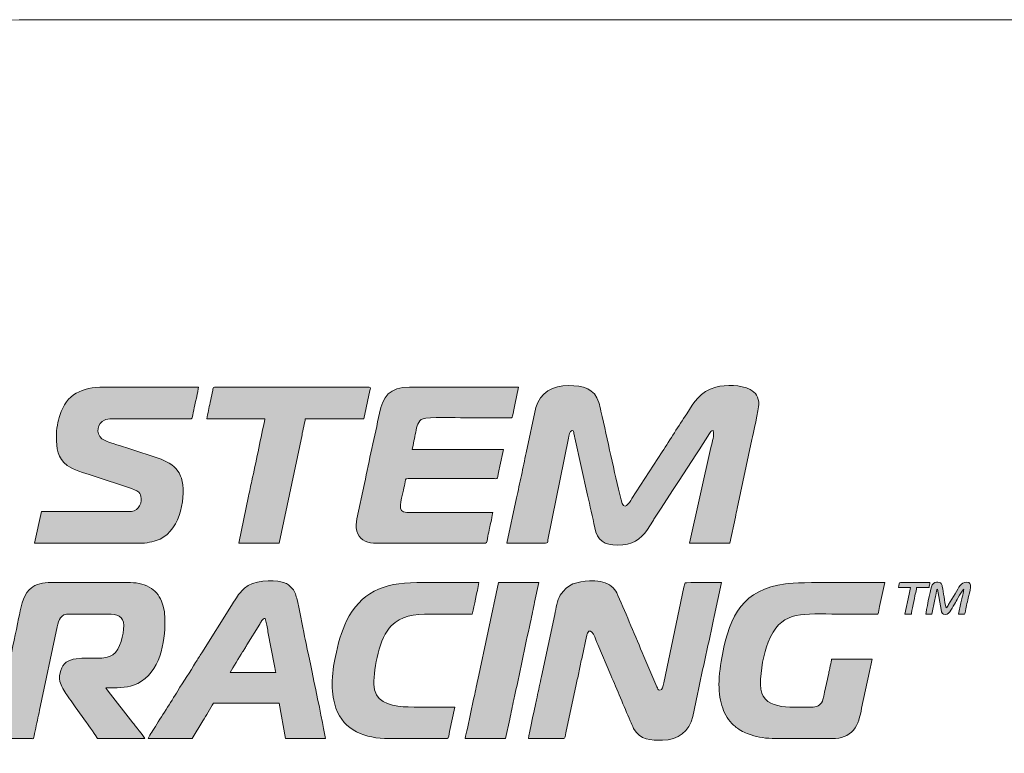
# Model space of a CAD drawing. Header units: millimetres. Extents: x 7 to 595, y -296 to -6.
# Tile 24 of 131: x 122 to 144, y -106 to -90. Entities that reach past the tile are written whole.
import ezdxf

# ---------------------------------------------------------------- set-up
doc = ezdxf.new("R2010")
doc.units = ezdxf.units.MM
doc.header["$MEASUREMENT"] = 0
doc.layers.add('Layer 1', color=7, linetype='Continuous', lineweight=0)

# ---------------------------------------------------------------- blocks, each defined once
blk = doc.blocks.new('Block_19')
at = {"layer": 'Layer 1', "true_color": 0x0d0a10, "transparency": 33554687}
h = blk.add_hatch(color=188, dxfattribs=at)
edge = h.paths.add_edge_path()
edge.add_spline(control_points=[(122.341, -98.87), (122.341, -99.15), (122.369, -99.35), (122.583, -99.52), (122.709, -99.621), (122.97, -99.691), (123.14, -99.747), (123.14, -99.747), (124.018, -100.04), (124.018, -100.04), (124.233, -100.111), (124.233, -100.175), (124.233, -100.303), (124.233, -100.388), (124.184, -100.47), (124.13, -100.506), (124.058, -100.555), (123.989, -100.555), (123.873, -100.555), (123.873, -100.555), (122.008, -100.555), (122.008, -100.555), (122.008, -100.555), (121.855, -101.258), (121.855, -101.258), (121.855, -101.258), (124.261, -101.258), (124.261, -101.258), (124.397, -101.258), (124.561, -101.21), (124.657, -101.167), (125.126, -100.958), (125.251, -100.159), (125.133, -99.808), (125.111, -99.743), (125.094, -99.705), (125.057, -99.65), (124.96, -99.507), (124.786, -99.416), (124.617, -99.36), (124.373, -99.279), (124.134, -99.202), (123.892, -99.121), (123.776, -99.082), (123.438, -98.99), (123.358, -98.926), (123.197, -98.797), (123.274, -98.581), (123.413, -98.509), (123.497, -98.466), (123.666, -98.482), (123.792, -98.482), (123.792, -98.482), (125.306, -98.483), (125.306, -98.483), (125.385, -98.484), (125.372, -98.473), (125.41, -98.28), (125.429, -98.181), (125.513, -97.841), (125.513, -97.771), (125.513, -97.771), (123.404, -97.771), (123.404, -97.771), (122.907, -97.771), (122.575, -97.922), (122.416, -98.405), (122.378, -98.523), (122.341, -98.719), (122.341, -98.87)], knot_values=[0, 0, 0, 0, 1, 1, 1, 2, 2, 2, 3, 3, 3, 4, 4, 4, 5, 5, 5, 6, 6, 6, 7, 7, 7, 8, 8, 8, 9, 9, 9, 10, 10, 10, 11, 11, 11, 12, 12, 12, 13, 13, 13, 14, 14, 14, 15, 15, 15, 16, 16, 16, 17, 17, 17, 18, 18, 18, 19, 19, 19, 20, 20, 20, 21, 21, 21, 22, 22, 22, 23, 23, 23, 23], degree=3, periodic=0)
h = blk.add_hatch(color=188, dxfattribs=at)
edge = h.paths.add_edge_path()
edge.add_spline(control_points=[(125.702, -98.482), (125.702, -98.482), (126.999, -98.482), (126.999, -98.482), (126.998, -98.516), (126.989, -98.54), (126.983, -98.566), (126.89, -98.996), (126.805, -99.443), (126.707, -99.867), (126.681, -99.983), (126.658, -100.092), (126.635, -100.209), (126.635, -100.209), (126.414, -101.258), (126.414, -101.258), (126.414, -101.258), (127.315, -101.258), (127.315, -101.258), (127.315, -101.258), (127.829, -98.835), (127.829, -98.835), (127.843, -98.768), (127.899, -98.532), (127.9, -98.482), (127.9, -98.482), (129.207, -98.482), (129.207, -98.482), (129.207, -98.482), (129.344, -97.845), (129.344, -97.845), (129.351, -97.815), (129.376, -97.771), (129.333, -97.771), (129.333, -97.771), (125.873, -97.771), (125.873, -97.771), (125.841, -97.771), (125.842, -97.808), (125.835, -97.841), (125.835, -97.841), (125.776, -98.115), (125.776, -98.115), (125.762, -98.179), (125.751, -98.234), (125.739, -98.294), (125.728, -98.348), (125.703, -98.428), (125.702, -98.482)], knot_values=[0, 0, 0, 0, 1, 1, 1, 2, 2, 2, 3, 3, 3, 4, 4, 4, 5, 5, 5, 6, 6, 6, 7, 7, 7, 8, 8, 8, 9, 9, 9, 10, 10, 10, 11, 11, 11, 12, 12, 12, 13, 13, 13, 14, 14, 14, 15, 15, 15, 16, 16, 16, 16], degree=3, periodic=0)
h = blk.add_hatch(color=188, dxfattribs=at)
edge = h.paths.add_edge_path()
edge.add_spline(control_points=[(129.423, -101.258), (129.423, -101.258), (131.928, -101.258), (131.928, -101.258), (131.962, -101.258), (131.967, -101.172), (131.981, -101.104), (131.993, -101.041), (132.005, -100.987), (132.018, -100.925), (132.032, -100.859), (132.09, -100.62), (132.09, -100.573), (132.09, -100.573), (130.171, -100.573), (130.171, -100.573), (129.933, -100.573), (130.048, -100.313), (130.095, -100.073), (130.108, -100.006), (130.124, -99.953), (130.135, -99.889), (130.151, -99.802), (130.124, -99.816), (130.288, -99.816), (130.288, -99.816), (132.081, -99.816), (132.081, -99.816), (132.234, -99.816), (132.175, -99.859), (132.252, -99.537), (132.252, -99.537), (132.333, -99.167), (132.333, -99.167), (132.333, -99.167), (130.288, -99.167), (130.288, -99.167), (130.303, -99.136), (130.318, -99.022), (130.329, -98.975), (130.345, -98.907), (130.356, -98.847), (130.37, -98.781), (130.397, -98.646), (130.413, -98.525), (130.534, -98.477), (130.645, -98.433), (131.275, -98.456), (131.459, -98.456), (131.774, -98.456), (132.09, -98.455), (132.405, -98.456), (132.547, -98.456), (132.515, -98.523), (132.586, -98.168), (132.586, -98.168), (132.666, -97.771), (132.666, -97.771), (132.666, -97.771), (130.234, -97.771), (130.234, -97.771), (129.789, -97.771), (129.631, -97.984), (129.557, -98.355), (129.454, -98.872), (129.328, -99.409), (129.224, -99.923), (129.224, -99.923), (129.057, -100.712), (129.057, -100.712), (129.038, -100.807), (129.03, -100.896), (129.053, -100.988), (129.095, -101.153), (129.254, -101.258), (129.423, -101.258)], knot_values=[0, 0, 0, 0, 1, 1, 1, 2, 2, 2, 3, 3, 3, 4, 4, 4, 5, 5, 5, 6, 6, 6, 7, 7, 7, 8, 8, 8, 9, 9, 9, 10, 10, 10, 11, 11, 11, 12, 12, 12, 13, 13, 13, 14, 14, 14, 15, 15, 15, 16, 16, 16, 17, 17, 17, 18, 18, 18, 19, 19, 19, 20, 20, 20, 21, 21, 21, 22, 22, 22, 23, 23, 23, 24, 24, 24, 25, 25, 25, 25], degree=3, periodic=0)
h = blk.add_hatch(color=188, dxfattribs=at)
edge = h.paths.add_edge_path()
edge.add_spline(control_points=[(132.405, -101.258), (132.591, -101.258), (133.1, -101.267), (133.271, -101.259), (133.328, -101.256), (133.314, -101.24), (133.324, -101.185), (133.324, -101.185), (133.783, -98.914), (133.783, -98.914), (133.794, -98.86), (133.809, -98.744), (133.865, -98.744), (133.896, -98.744), (133.898, -98.78), (133.905, -98.812), (133.912, -98.846), (133.915, -98.868), (133.923, -98.902), (133.923, -98.902), (134.209, -100.183), (134.209, -100.183), (134.261, -100.424), (134.321, -100.666), (134.37, -100.915), (134.427, -101.202), (134.581, -101.303), (134.883, -101.303), (135.212, -101.303), (135.386, -101.183), (135.55, -100.951), (135.55, -100.951), (135.664, -100.768), (135.664, -100.768), (135.683, -100.735), (135.701, -100.71), (135.721, -100.681), (135.761, -100.622), (135.798, -100.56), (135.838, -100.501), (135.838, -100.501), (136.124, -100.057), (136.124, -100.057), (136.145, -100.026), (136.161, -100.002), (136.182, -99.971), (136.203, -99.939), (136.216, -99.915), (136.238, -99.883), (136.238, -99.883), (136.643, -99.26), (136.643, -99.26), (136.663, -99.226), (136.677, -99.205), (136.699, -99.173), (136.699, -99.173), (136.932, -98.811), (136.932, -98.811), (136.953, -98.775), (136.965, -98.745), (137.018, -98.744), (137.045, -98.857), (136.995, -98.972), (136.963, -99.122), (136.963, -99.122), (136.487, -101.258), (136.487, -101.258), (136.487, -101.258), (137.388, -101.258), (137.388, -101.258), (137.388, -101.258), (137.51, -100.677), (137.51, -100.677), (137.526, -100.607), (137.536, -100.551), (137.55, -100.483), (137.55, -100.483), (137.881, -98.94), (137.881, -98.94), (137.902, -98.839), (138.036, -98.244), (138.036, -98.158), (138.036, -97.992), (137.968, -97.892), (137.838, -97.825), (137.634, -97.719), (137.303, -97.71), (137.074, -97.772), (136.708, -97.873), (136.596, -98.107), (136.424, -98.365), (136.241, -98.639), (136.058, -98.943), (135.876, -99.214), (135.876, -99.214), (135.2, -100.259), (135.2, -100.259), (135.132, -100.366), (135.024, -100.568), (134.957, -100.292), (134.8, -99.648), (134.659, -98.959), (134.506, -98.309), (134.49, -98.242), (134.479, -98.172), (134.461, -98.112), (134.367, -97.805), (134.114, -97.735), (133.784, -97.735), (133.44, -97.735), (133.141, -97.897), (133.054, -98.23), (133.054, -98.23), (132.838, -99.239), (132.838, -99.239), (132.798, -99.406), (132.769, -99.578), (132.73, -99.744), (132.71, -99.826), (132.693, -99.916), (132.676, -99.997), (132.659, -100.082), (132.639, -100.166), (132.622, -100.249), (132.622, -100.249), (132.405, -101.258), (132.405, -101.258)], knot_values=[0, 0, 0, 0, 1, 1, 1, 2, 2, 2, 3, 3, 3, 4, 4, 4, 5, 5, 5, 6, 6, 6, 7, 7, 7, 8, 8, 8, 9, 9, 9, 10, 10, 10, 11, 11, 11, 12, 12, 12, 13, 13, 13, 14, 14, 14, 15, 15, 15, 16, 16, 16, 17, 17, 17, 18, 18, 18, 19, 19, 19, 20, 20, 20, 21, 21, 21, 22, 22, 22, 23, 23, 23, 24, 24, 24, 25, 25, 25, 26, 26, 26, 27, 27, 27, 28, 28, 28, 29, 29, 29, 30, 30, 30, 31, 31, 31, 32, 32, 32, 33, 33, 33, 34, 34, 34, 35, 35, 35, 36, 36, 36, 37, 37, 37, 38, 38, 38, 39, 39, 39, 40, 40, 40, 41, 41, 41, 42, 42, 42, 42], degree=3, periodic=0)
h = blk.add_hatch(color=188, dxfattribs=at)
edge = h.paths.add_edge_path()
edge.add_spline(control_points=[(120.927, -105.627), (120.927, -105.627), (121.765, -105.628), (121.765, -105.628), (121.843, -105.629), (121.828, -105.655), (121.867, -105.451), (121.898, -105.292), (121.934, -105.148), (121.965, -104.99), (121.965, -104.99), (122.36, -103.132), (122.36, -103.132), (122.394, -102.965), (122.429, -102.843), (122.638, -102.843), (122.638, -102.843), (123.494, -102.843), (123.494, -102.843), (123.698, -102.843), (123.846, -102.891), (123.846, -103.096), (123.846, -103.302), (123.77, -103.634), (123.603, -103.754), (123.423, -103.882), (123.123, -103.797), (122.783, -103.844), (122.603, -103.868), (122.486, -103.942), (122.439, -104.103), (122.418, -104.175), (122.399, -104.272), (122.419, -104.352), (122.442, -104.443), (122.518, -104.575), (122.573, -104.648), (122.597, -104.68), (122.612, -104.706), (122.636, -104.738), (122.681, -104.798), (122.721, -104.856), (122.763, -104.917), (122.763, -104.917), (123.013, -105.271), (123.013, -105.271), (123.051, -105.325), (123.251, -105.593), (123.26, -105.627), (123.26, -105.627), (124.314, -105.627), (124.314, -105.627), (124.304, -105.587), (124.085, -105.32), (124.047, -105.273), (124.047, -105.273), (123.498, -104.569), (123.498, -104.569), (123.473, -104.536), (123.459, -104.534), (123.449, -104.492), (123.688, -104.492), (123.885, -104.496), (124.066, -104.433), (124.589, -104.25), (124.765, -103.588), (124.765, -103.087), (124.765, -102.89), (124.771, -102.794), (124.707, -102.603), (124.662, -102.466), (124.579, -102.346), (124.464, -102.27), (124.337, -102.186), (124.17, -102.141), (123.999, -102.141), (123.999, -102.141), (122.161, -102.141), (122.161, -102.141), (122.071, -102.141), (121.981, -102.161), (121.916, -102.184), (121.84, -102.212), (121.788, -102.248), (121.735, -102.3), (121.585, -102.451), (121.543, -102.718), (121.498, -102.946), (121.373, -103.584), (121.208, -104.257), (121.084, -104.892), (121.084, -104.892), (120.927, -105.627), (120.927, -105.627)], knot_values=[0, 0, 0, 0, 1, 1, 1, 2, 2, 2, 3, 3, 3, 4, 4, 4, 5, 5, 5, 6, 6, 6, 7, 7, 7, 8, 8, 8, 9, 9, 9, 10, 10, 10, 11, 11, 11, 12, 12, 12, 13, 13, 13, 14, 14, 14, 15, 15, 15, 16, 16, 16, 17, 17, 17, 18, 18, 18, 19, 19, 19, 20, 20, 20, 21, 21, 21, 22, 22, 22, 23, 23, 23, 24, 24, 24, 25, 25, 25, 26, 26, 26, 27, 27, 27, 28, 28, 28, 29, 29, 29, 30, 30, 30, 31, 31, 31, 31], degree=3, periodic=0)
h = blk.add_hatch(color=188, dxfattribs=at)
edge = h.paths.add_edge_path()
edge.add_spline(control_points=[(124.395, -105.627), (124.395, -105.627), (125.377, -105.627), (125.377, -105.627), (125.377, -105.627), (125.612, -105.231), (125.612, -105.231), (125.651, -105.166), (125.691, -105.104), (125.732, -105.036), (125.773, -104.966), (125.812, -104.899), (125.855, -104.834), (125.855, -104.834), (127.315, -104.834), (127.315, -104.834), (127.315, -104.834), (127.459, -105.627), (127.459, -105.627), (127.459, -105.627), (128.351, -105.627), (128.351, -105.627), (128.351, -105.544), (127.933, -103.573), (127.887, -103.343), (127.842, -103.111), (127.766, -102.718), (127.711, -102.492), (127.688, -102.397), (127.657, -102.316), (127.596, -102.255), (127.529, -102.189), (127.489, -102.156), (127.382, -102.128), (127.169, -102.072), (126.729, -102.089), (126.546, -102.264), (126.369, -102.435), (126.397, -102.435), (126.251, -102.654), (126.251, -102.654), (125.588, -103.711), (125.588, -103.711), (125.543, -103.787), (125.497, -103.851), (125.452, -103.927), (125.335, -104.127), (125.175, -104.357), (125.056, -104.558), (124.897, -104.827), (124.684, -105.135), (124.524, -105.405), (124.501, -105.444), (124.399, -105.587), (124.395, -105.627)], knot_values=[0, 0, 0, 0, 1, 1, 1, 2, 2, 2, 3, 3, 3, 4, 4, 4, 5, 5, 5, 6, 6, 6, 7, 7, 7, 8, 8, 8, 9, 9, 9, 10, 10, 10, 11, 11, 11, 12, 12, 12, 13, 13, 13, 14, 14, 14, 15, 15, 15, 16, 16, 16, 17, 17, 17, 18, 18, 18, 18], degree=3, periodic=0)
edge = h.paths.add_edge_path()
edge.add_spline(control_points=[(127.008, -102.942), (127.008, -102.942), (127.04, -103.09), (127.04, -103.09), (127.051, -103.146), (127.061, -103.195), (127.069, -103.242), (127.069, -103.242), (127.212, -104), (127.212, -104), (127.219, -104.034), (127.233, -104.13), (127.242, -104.15), (127.242, -104.15), (126.224, -104.15), (126.224, -104.15), (126.286, -104.032), (126.427, -103.817), (126.503, -103.69), (126.52, -103.661), (126.534, -103.642), (126.552, -103.612), (126.569, -103.583), (126.581, -103.562), (126.599, -103.533), (126.599, -103.533), (126.884, -103.07), (126.884, -103.07), (126.902, -103.042), (126.91, -103.018), (126.931, -102.991), (126.953, -102.961), (126.964, -102.943), (127.008, -102.942), (127.008, -102.942), (127.008, -102.942), (127.008, -102.942)], knot_values=[0, 0, 0, 0, 1, 1, 1, 2, 2, 2, 3, 3, 3, 4, 4, 4, 5, 5, 5, 6, 6, 6, 7, 7, 7, 8, 8, 8, 9, 9, 9, 10, 10, 10, 11, 11, 11, 12, 12, 12, 12], degree=3, periodic=0)
h = blk.add_hatch(color=188, dxfattribs=at)
edge = h.paths.add_edge_path()
edge.add_spline(control_points=[(128.504, -104.42), (128.504, -104.623), (128.536, -104.794), (128.588, -104.948), (128.758, -105.447), (129.25, -105.627), (129.765, -105.627), (129.765, -105.627), (131.072, -105.627), (131.072, -105.627), (131.105, -105.627), (131.113, -105.536), (131.127, -105.466), (131.127, -105.466), (131.243, -104.925), (131.243, -104.925), (130.958, -104.925), (130.335, -104.935), (130.09, -104.915), (129.77, -104.889), (129.432, -104.79), (129.432, -104.411), (129.432, -104.04), (129.556, -103.372), (129.822, -103.107), (130.045, -102.884), (130.316, -102.843), (130.711, -102.843), (131.018, -102.843), (131.324, -102.843), (131.63, -102.843), (131.648, -102.807), (131.728, -102.396), (131.746, -102.319), (131.746, -102.319), (131.783, -102.141), (131.783, -102.141), (131.321, -102.141), (130.858, -102.141), (130.396, -102.141), (129.63, -102.141), (129.138, -102.371), (128.825, -102.993), (128.71, -103.222), (128.627, -103.539), (128.575, -103.789), (128.536, -103.979), (128.504, -104.189), (128.504, -104.42)], knot_values=[0, 0, 0, 0, 1, 1, 1, 2, 2, 2, 3, 3, 3, 4, 4, 4, 5, 5, 5, 6, 6, 6, 7, 7, 7, 8, 8, 8, 9, 9, 9, 10, 10, 10, 11, 11, 11, 12, 12, 12, 13, 13, 13, 14, 14, 14, 15, 15, 15, 16, 16, 16, 16], degree=3, periodic=0)
h = blk.add_hatch(color=188, dxfattribs=at)
edge = h.paths.add_edge_path()
edge.add_spline(control_points=[(131.477, -105.627), (131.477, -105.627), (132.378, -105.627), (132.378, -105.627), (132.378, -105.627), (132.469, -105.195), (132.469, -105.195), (132.499, -105.051), (132.529, -104.906), (132.562, -104.757), (132.69, -104.182), (132.805, -103.596), (132.933, -103.02), (132.966, -102.87), (132.996, -102.726), (133.026, -102.581), (133.026, -102.581), (133.117, -102.141), (133.117, -102.141), (133.117, -102.141), (132.216, -102.141), (132.216, -102.141), (132.216, -102.141), (131.756, -104.311), (131.756, -104.311), (131.726, -104.456), (131.696, -104.6), (131.663, -104.75), (131.663, -104.75), (131.523, -105.403), (131.523, -105.403), (131.51, -105.47), (131.483, -105.561), (131.477, -105.627)], knot_values=[0, 0, 0, 0, 1, 1, 1, 2, 2, 2, 3, 3, 3, 4, 4, 4, 5, 5, 5, 6, 6, 6, 7, 7, 7, 8, 8, 8, 9, 9, 9, 10, 10, 10, 11, 11, 11, 11], degree=3, periodic=0)
h = blk.add_hatch(color=188, dxfattribs=at)
edge = h.paths.add_edge_path()
edge.add_spline(control_points=[(132.892, -105.627), (132.892, -105.627), (133.676, -105.627), (133.676, -105.627), (133.711, -105.627), (133.71, -105.567), (133.726, -105.497), (133.726, -105.497), (133.956, -104.421), (133.956, -104.421), (133.976, -104.32), (134, -104.22), (134.02, -104.116), (134.04, -104.016), (134.062, -103.91), (134.086, -103.804), (134.086, -103.804), (134.185, -103.344), (134.185, -103.344), (134.192, -103.314), (134.192, -103.297), (134.204, -103.273), (134.291, -103.094), (134.396, -103.429), (134.436, -103.524), (134.436, -103.524), (134.727, -104.207), (134.727, -104.207), (134.872, -104.534), (135.017, -104.9), (135.162, -105.231), (135.186, -105.285), (135.209, -105.346), (135.237, -105.399), (135.38, -105.666), (135.626, -105.663), (135.883, -105.663), (136.237, -105.663), (136.482, -105.461), (136.561, -105.134), (136.561, -105.134), (136.666, -104.635), (136.666, -104.635), (136.782, -104.059), (136.921, -103.474), (137.037, -102.898), (137.037, -102.898), (137.198, -102.141), (137.198, -102.141), (137.153, -102.141), (136.407, -102.129), (136.387, -102.149), (136.376, -102.159), (136.366, -102.227), (136.363, -102.242), (136.363, -102.242), (135.909, -104.383), (135.909, -104.383), (135.895, -104.455), (135.889, -104.546), (135.82, -104.546), (135.784, -104.546), (135.771, -104.501), (135.759, -104.472), (135.759, -104.472), (135.468, -103.79), (135.468, -103.79), (135.271, -103.339), (135.085, -102.873), (134.886, -102.426), (134.85, -102.344), (134.836, -102.315), (134.777, -102.255), (134.726, -102.204), (134.68, -102.175), (134.605, -102.148), (134.538, -102.124), (134.462, -102.105), (134.369, -102.104), (134.369, -102.104), (134.253, -102.104), (134.253, -102.104), (133.975, -102.118), (133.759, -102.162), (133.6, -102.425), (133.526, -102.546), (133.509, -102.699), (133.474, -102.857), (133.474, -102.857), (133.179, -104.239), (133.179, -104.239), (133.148, -104.392), (133.112, -104.548), (133.082, -104.7), (133.066, -104.78), (132.892, -105.553), (132.892, -105.627)], knot_values=[0, 0, 0, 0, 1, 1, 1, 2, 2, 2, 3, 3, 3, 4, 4, 4, 5, 5, 5, 6, 6, 6, 7, 7, 7, 8, 8, 8, 9, 9, 9, 10, 10, 10, 11, 11, 11, 12, 12, 12, 13, 13, 13, 14, 14, 14, 15, 15, 15, 16, 16, 16, 17, 17, 17, 18, 18, 18, 19, 19, 19, 20, 20, 20, 21, 21, 21, 22, 22, 22, 23, 23, 23, 24, 24, 24, 25, 25, 25, 26, 26, 26, 27, 27, 27, 28, 28, 28, 29, 29, 29, 30, 30, 30, 31, 31, 31, 32, 32, 32, 32], degree=3, periodic=0)
h = blk.add_hatch(color=188, dxfattribs=at)
edge = h.paths.add_edge_path()
edge.add_spline(control_points=[(137.144, -104.42), (137.144, -104.505), (137.155, -104.622), (137.167, -104.703), (137.183, -104.8), (137.201, -104.865), (137.229, -104.948), (137.276, -105.088), (137.364, -105.229), (137.471, -105.328), (137.489, -105.345), (137.493, -105.345), (137.511, -105.36), (137.532, -105.377), (137.531, -105.38), (137.555, -105.397), (137.668, -105.475), (137.736, -105.504), (137.864, -105.547), (138.016, -105.598), (138.202, -105.627), (138.406, -105.627), (138.406, -105.627), (139.676, -105.627), (139.676, -105.627), (139.884, -105.627), (140.024, -105.572), (140.152, -105.436), (140.254, -105.326), (140.297, -105.122), (140.332, -104.949), (140.332, -104.949), (140.507, -104.125), (140.507, -104.125), (140.516, -104.082), (140.526, -104.041), (140.536, -103.991), (140.544, -103.949), (140.554, -103.882), (140.568, -103.852), (140.568, -103.852), (139.658, -103.852), (139.658, -103.852), (139.658, -103.898), (139.609, -104.104), (139.596, -104.169), (139.575, -104.27), (139.482, -104.727), (139.454, -104.792), (139.412, -104.889), (139.332, -104.925), (139.199, -104.925), (138.723, -104.925), (138.072, -105.003), (138.072, -104.42), (138.072, -104.098), (138.143, -103.726), (138.243, -103.474), (138.518, -102.788), (138.926, -102.843), (139.667, -102.843), (140.009, -102.843), (140.352, -102.843), (140.694, -102.843), (140.708, -102.815), (140.726, -102.719), (140.734, -102.676), (140.734, -102.676), (140.847, -102.141), (140.847, -102.141), (140.455, -102.141), (138.954, -102.121), (138.63, -102.167), (137.678, -102.302), (137.398, -102.859), (137.22, -103.748), (137.181, -103.945), (137.144, -104.211), (137.144, -104.42)], knot_values=[0, 0, 0, 0, 1, 1, 1, 2, 2, 2, 3, 3, 3, 4, 4, 4, 5, 5, 5, 6, 6, 6, 7, 7, 7, 8, 8, 8, 9, 9, 9, 10, 10, 10, 11, 11, 11, 12, 12, 12, 13, 13, 13, 14, 14, 14, 15, 15, 15, 16, 16, 16, 17, 17, 17, 18, 18, 18, 19, 19, 19, 20, 20, 20, 21, 21, 21, 22, 22, 22, 23, 23, 23, 24, 24, 24, 25, 25, 25, 26, 26, 26, 26], degree=3, periodic=0)
h = blk.add_hatch(color=188, dxfattribs=at)
edge = h.paths.add_edge_path()
edge.add_spline(control_points=[(141.154, -102.249), (141.154, -102.249), (141.424, -102.249), (141.424, -102.249), (141.42, -102.297), (141.403, -102.346), (141.393, -102.398), (141.393, -102.398), (141.298, -102.843), (141.298, -102.843), (141.298, -102.843), (141.442, -102.843), (141.442, -102.843), (141.442, -102.794), (141.516, -102.476), (141.531, -102.401), (141.541, -102.352), (141.559, -102.302), (141.559, -102.249), (141.559, -102.249), (141.838, -102.249), (141.838, -102.249), (141.842, -102.21), (141.856, -102.182), (141.857, -102.141), (141.857, -102.141), (141.199, -102.141), (141.199, -102.141), (141.163, -102.141), (141.168, -102.187), (141.154, -102.249)], knot_values=[0, 0, 0, 0, 1, 1, 1, 2, 2, 2, 3, 3, 3, 4, 4, 4, 5, 5, 5, 6, 6, 6, 7, 7, 7, 8, 8, 8, 9, 9, 9, 10, 10, 10, 10], degree=3, periodic=0)
h = blk.add_hatch(color=188, dxfattribs=at)
edge = h.paths.add_edge_path()
edge.add_spline(control_points=[(141.766, -102.843), (141.766, -102.843), (141.902, -102.843), (141.902, -102.843), (141.905, -102.802), (141.92, -102.742), (141.929, -102.7), (141.939, -102.653), (141.949, -102.611), (141.959, -102.559), (141.97, -102.508), (141.98, -102.46), (141.989, -102.418), (142.002, -102.357), (142.001, -102.304), (142.028, -102.285), (142.028, -102.285), (142.109, -102.744), (142.109, -102.744), (142.122, -102.829), (142.132, -102.852), (142.208, -102.852), (142.294, -102.852), (142.367, -102.681), (142.426, -102.584), (142.454, -102.537), (142.587, -102.304), (142.613, -102.285), (142.613, -102.331), (142.57, -102.51), (142.557, -102.562), (142.536, -102.652), (142.518, -102.751), (142.496, -102.843), (142.496, -102.843), (142.631, -102.843), (142.631, -102.843), (142.644, -102.817), (142.661, -102.728), (142.668, -102.691), (142.679, -102.636), (142.692, -102.582), (142.703, -102.527), (142.744, -102.32), (142.832, -102.131), (142.676, -102.131), (142.543, -102.131), (142.507, -102.246), (142.421, -102.39), (142.421, -102.39), (142.276, -102.632), (142.276, -102.632), (142.259, -102.66), (142.248, -102.697), (142.217, -102.708), (142.182, -102.56), (142.161, -102.359), (142.132, -102.225), (142.127, -102.203), (142.119, -102.175), (142.106, -102.161), (142.079, -102.13), (141.928, -102.086), (141.89, -102.238), (141.871, -102.317), (141.766, -102.794), (141.766, -102.843)], knot_values=[0, 0, 0, 0, 1, 1, 1, 2, 2, 2, 3, 3, 3, 4, 4, 4, 5, 5, 5, 6, 6, 6, 7, 7, 7, 8, 8, 8, 9, 9, 9, 10, 10, 10, 11, 11, 11, 12, 12, 12, 13, 13, 13, 14, 14, 14, 15, 15, 15, 16, 16, 16, 17, 17, 17, 18, 18, 18, 19, 19, 19, 20, 20, 20, 21, 21, 21, 22, 22, 22, 22], degree=3, periodic=0)
at = {"layer": 'Layer 1'}
for points, knots in [([(122.341, -98.87), (122.341, -99.15), (122.369, -99.35), (122.583, -99.52), (122.709, -99.621), (122.97, -99.691), (123.14, -99.747), (123.14, -99.747), (124.018, -100.04), (124.018, -100.04), (124.233, -100.111), (124.233, -100.175), (124.233, -100.303), (124.233, -100.388), (124.184, -100.47), (124.13, -100.506), (124.058, -100.555), (123.989, -100.555), (123.873, -100.555), (123.873, -100.555), (122.008, -100.555), (122.008, -100.555), (122.008, -100.555), (121.855, -101.258), (121.855, -101.258), (121.855, -101.258), (124.261, -101.258), (124.261, -101.258), (124.397, -101.258), (124.561, -101.21), (124.657, -101.167), (125.126, -100.958), (125.251, -100.159), (125.133, -99.808), (125.111, -99.743), (125.094, -99.705), (125.057, -99.65), (124.96, -99.507), (124.786, -99.416), (124.617, -99.36), (124.373, -99.279), (124.134, -99.202), (123.892, -99.121), (123.776, -99.082), (123.438, -98.99), (123.358, -98.926), (123.197, -98.797), (123.274, -98.581), (123.413, -98.509), (123.497, -98.466), (123.666, -98.482), (123.792, -98.482), (123.792, -98.482), (125.306, -98.483), (125.306, -98.483), (125.385, -98.484), (125.372, -98.473), (125.41, -98.28), (125.429, -98.181), (125.513, -97.841), (125.513, -97.771), (125.513, -97.771), (123.404, -97.771), (123.404, -97.771), (122.907, -97.771), (122.575, -97.922), (122.416, -98.405), (122.378, -98.523), (122.341, -98.719), (122.341, -98.87)], [0, 0, 0, 0, 1, 1, 1, 2, 2, 2, 3, 3, 3, 4, 4, 4, 5, 5, 5, 6, 6, 6, 7, 7, 7, 8, 8, 8, 9, 9, 9, 10, 10, 10, 11, 11, 11, 12, 12, 12, 13, 13, 13, 14, 14, 14, 15, 15, 15, 16, 16, 16, 17, 17, 17, 18, 18, 18, 19, 19, 19, 20, 20, 20, 21, 21, 21, 22, 22, 22, 23, 23, 23, 23]), ([(125.702, -98.482), (125.702, -98.482), (126.999, -98.482), (126.999, -98.482), (126.998, -98.516), (126.989, -98.54), (126.983, -98.566), (126.89, -98.996), (126.805, -99.443), (126.707, -99.867), (126.681, -99.983), (126.658, -100.092), (126.635, -100.209), (126.635, -100.209), (126.414, -101.258), (126.414, -101.258), (126.414, -101.258), (127.315, -101.258), (127.315, -101.258), (127.315, -101.258), (127.829, -98.835), (127.829, -98.835), (127.843, -98.768), (127.899, -98.532), (127.9, -98.482), (127.9, -98.482), (129.207, -98.482), (129.207, -98.482), (129.207, -98.482), (129.344, -97.845), (129.344, -97.845), (129.351, -97.815), (129.376, -97.771), (129.333, -97.771), (129.333, -97.771), (125.873, -97.771), (125.873, -97.771), (125.841, -97.771), (125.842, -97.808), (125.835, -97.841), (125.835, -97.841), (125.776, -98.115), (125.776, -98.115), (125.762, -98.179), (125.751, -98.234), (125.739, -98.294), (125.728, -98.348), (125.703, -98.428), (125.702, -98.482)], [0, 0, 0, 0, 1, 1, 1, 2, 2, 2, 3, 3, 3, 4, 4, 4, 5, 5, 5, 6, 6, 6, 7, 7, 7, 8, 8, 8, 9, 9, 9, 10, 10, 10, 11, 11, 11, 12, 12, 12, 13, 13, 13, 14, 14, 14, 15, 15, 15, 16, 16, 16, 16]), ([(129.423, -101.258), (129.423, -101.258), (131.928, -101.258), (131.928, -101.258), (131.962, -101.258), (131.967, -101.172), (131.981, -101.104), (131.993, -101.041), (132.005, -100.987), (132.018, -100.925), (132.032, -100.859), (132.09, -100.62), (132.09, -100.573), (132.09, -100.573), (130.171, -100.573), (130.171, -100.573), (129.933, -100.573), (130.048, -100.313), (130.095, -100.073), (130.108, -100.006), (130.124, -99.953), (130.135, -99.889), (130.151, -99.802), (130.124, -99.816), (130.288, -99.816), (130.288, -99.816), (132.081, -99.816), (132.081, -99.816), (132.234, -99.816), (132.175, -99.859), (132.252, -99.537), (132.252, -99.537), (132.333, -99.167), (132.333, -99.167), (132.333, -99.167), (130.288, -99.167), (130.288, -99.167), (130.303, -99.136), (130.318, -99.022), (130.329, -98.975), (130.345, -98.907), (130.356, -98.847), (130.37, -98.781), (130.397, -98.646), (130.413, -98.525), (130.534, -98.477), (130.645, -98.433), (131.275, -98.456), (131.459, -98.456), (131.774, -98.456), (132.09, -98.455), (132.405, -98.456), (132.547, -98.456), (132.515, -98.523), (132.586, -98.168), (132.586, -98.168), (132.666, -97.771), (132.666, -97.771), (132.666, -97.771), (130.234, -97.771), (130.234, -97.771), (129.789, -97.771), (129.631, -97.984), (129.557, -98.355), (129.454, -98.872), (129.328, -99.409), (129.224, -99.923), (129.224, -99.923), (129.057, -100.712), (129.057, -100.712), (129.038, -100.807), (129.03, -100.896), (129.053, -100.988), (129.095, -101.153), (129.254, -101.258), (129.423, -101.258)], [0, 0, 0, 0, 1, 1, 1, 2, 2, 2, 3, 3, 3, 4, 4, 4, 5, 5, 5, 6, 6, 6, 7, 7, 7, 8, 8, 8, 9, 9, 9, 10, 10, 10, 11, 11, 11, 12, 12, 12, 13, 13, 13, 14, 14, 14, 15, 15, 15, 16, 16, 16, 17, 17, 17, 18, 18, 18, 19, 19, 19, 20, 20, 20, 21, 21, 21, 22, 22, 22, 23, 23, 23, 24, 24, 24, 25, 25, 25, 25]), ([(132.405, -101.258), (132.591, -101.258), (133.1, -101.267), (133.271, -101.259), (133.328, -101.256), (133.314, -101.24), (133.324, -101.185), (133.324, -101.185), (133.783, -98.914), (133.783, -98.914), (133.794, -98.86), (133.809, -98.744), (133.865, -98.744), (133.896, -98.744), (133.898, -98.78), (133.905, -98.812), (133.912, -98.846), (133.915, -98.868), (133.923, -98.902), (133.923, -98.902), (134.209, -100.183), (134.209, -100.183), (134.261, -100.424), (134.321, -100.666), (134.37, -100.915), (134.427, -101.202), (134.581, -101.303), (134.883, -101.303), (135.212, -101.303), (135.386, -101.183), (135.55, -100.951), (135.55, -100.951), (135.664, -100.768), (135.664, -100.768), (135.683, -100.735), (135.701, -100.71), (135.721, -100.681), (135.761, -100.622), (135.798, -100.56), (135.838, -100.501), (135.838, -100.501), (136.124, -100.057), (136.124, -100.057), (136.145, -100.026), (136.161, -100.002), (136.182, -99.971), (136.203, -99.939), (136.216, -99.915), (136.238, -99.883), (136.238, -99.883), (136.643, -99.26), (136.643, -99.26), (136.663, -99.226), (136.677, -99.205), (136.699, -99.173), (136.699, -99.173), (136.932, -98.811), (136.932, -98.811), (136.953, -98.775), (136.965, -98.745), (137.018, -98.744), (137.045, -98.857), (136.995, -98.972), (136.963, -99.122), (136.963, -99.122), (136.487, -101.258), (136.487, -101.258), (136.487, -101.258), (137.388, -101.258), (137.388, -101.258), (137.388, -101.258), (137.51, -100.677), (137.51, -100.677), (137.526, -100.607), (137.536, -100.551), (137.55, -100.483), (137.55, -100.483), (137.881, -98.94), (137.881, -98.94), (137.902, -98.839), (138.036, -98.244), (138.036, -98.158), (138.036, -97.992), (137.968, -97.892), (137.838, -97.825), (137.634, -97.719), (137.303, -97.71), (137.074, -97.772), (136.708, -97.873), (136.596, -98.107), (136.424, -98.365), (136.241, -98.639), (136.058, -98.943), (135.876, -99.214), (135.876, -99.214), (135.2, -100.259), (135.2, -100.259), (135.132, -100.366), (135.024, -100.568), (134.957, -100.292), (134.8, -99.648), (134.659, -98.959), (134.506, -98.309), (134.49, -98.242), (134.479, -98.172), (134.461, -98.112), (134.367, -97.805), (134.114, -97.735), (133.784, -97.735), (133.44, -97.735), (133.141, -97.897), (133.054, -98.23), (133.054, -98.23), (132.838, -99.239), (132.838, -99.239), (132.798, -99.406), (132.769, -99.578), (132.73, -99.744), (132.71, -99.826), (132.693, -99.916), (132.676, -99.997), (132.659, -100.082), (132.639, -100.166), (132.622, -100.249), (132.622, -100.249), (132.405, -101.258), (132.405, -101.258)], [0, 0, 0, 0, 1, 1, 1, 2, 2, 2, 3, 3, 3, 4, 4, 4, 5, 5, 5, 6, 6, 6, 7, 7, 7, 8, 8, 8, 9, 9, 9, 10, 10, 10, 11, 11, 11, 12, 12, 12, 13, 13, 13, 14, 14, 14, 15, 15, 15, 16, 16, 16, 17, 17, 17, 18, 18, 18, 19, 19, 19, 20, 20, 20, 21, 21, 21, 22, 22, 22, 23, 23, 23, 24, 24, 24, 25, 25, 25, 26, 26, 26, 27, 27, 27, 28, 28, 28, 29, 29, 29, 30, 30, 30, 31, 31, 31, 32, 32, 32, 33, 33, 33, 34, 34, 34, 35, 35, 35, 36, 36, 36, 37, 37, 37, 38, 38, 38, 39, 39, 39, 40, 40, 40, 41, 41, 41, 42, 42, 42, 42]), ([(120.927, -105.627), (120.927, -105.627), (121.765, -105.628), (121.765, -105.628), (121.843, -105.629), (121.828, -105.655), (121.867, -105.451), (121.898, -105.292), (121.934, -105.148), (121.965, -104.99), (121.965, -104.99), (122.36, -103.132), (122.36, -103.132), (122.394, -102.965), (122.429, -102.843), (122.638, -102.843), (122.638, -102.843), (123.494, -102.843), (123.494, -102.843), (123.698, -102.843), (123.846, -102.891), (123.846, -103.096), (123.846, -103.302), (123.77, -103.634), (123.603, -103.754), (123.423, -103.882), (123.123, -103.797), (122.783, -103.844), (122.603, -103.868), (122.486, -103.942), (122.439, -104.103), (122.418, -104.175), (122.399, -104.272), (122.419, -104.352), (122.442, -104.443), (122.518, -104.575), (122.573, -104.648), (122.597, -104.68), (122.612, -104.706), (122.636, -104.738), (122.681, -104.798), (122.721, -104.856), (122.763, -104.917), (122.763, -104.917), (123.013, -105.271), (123.013, -105.271), (123.051, -105.325), (123.251, -105.593), (123.26, -105.627), (123.26, -105.627), (124.314, -105.627), (124.314, -105.627), (124.304, -105.587), (124.085, -105.32), (124.047, -105.273), (124.047, -105.273), (123.498, -104.569), (123.498, -104.569), (123.473, -104.536), (123.459, -104.534), (123.449, -104.492), (123.688, -104.492), (123.885, -104.496), (124.066, -104.433), (124.589, -104.25), (124.765, -103.588), (124.765, -103.087), (124.765, -102.89), (124.771, -102.794), (124.707, -102.603), (124.662, -102.466), (124.579, -102.346), (124.464, -102.27), (124.337, -102.186), (124.17, -102.141), (123.999, -102.141), (123.999, -102.141), (122.161, -102.141), (122.161, -102.141), (122.071, -102.141), (121.981, -102.161), (121.916, -102.184), (121.84, -102.212), (121.788, -102.248), (121.735, -102.3), (121.585, -102.451), (121.543, -102.718), (121.498, -102.946), (121.373, -103.584), (121.208, -104.257), (121.084, -104.892), (121.084, -104.892), (120.927, -105.627), (120.927, -105.627)], [0, 0, 0, 0, 1, 1, 1, 2, 2, 2, 3, 3, 3, 4, 4, 4, 5, 5, 5, 6, 6, 6, 7, 7, 7, 8, 8, 8, 9, 9, 9, 10, 10, 10, 11, 11, 11, 12, 12, 12, 13, 13, 13, 14, 14, 14, 15, 15, 15, 16, 16, 16, 17, 17, 17, 18, 18, 18, 19, 19, 19, 20, 20, 20, 21, 21, 21, 22, 22, 22, 23, 23, 23, 24, 24, 24, 25, 25, 25, 26, 26, 26, 27, 27, 27, 28, 28, 28, 29, 29, 29, 30, 30, 30, 31, 31, 31, 31]), ([(124.395, -105.627), (124.395, -105.627), (125.377, -105.627), (125.377, -105.627), (125.377, -105.627), (125.612, -105.231), (125.612, -105.231), (125.651, -105.166), (125.691, -105.104), (125.732, -105.036), (125.773, -104.966), (125.812, -104.899), (125.855, -104.834), (125.855, -104.834), (127.315, -104.834), (127.315, -104.834), (127.315, -104.834), (127.459, -105.627), (127.459, -105.627), (127.459, -105.627), (128.351, -105.627), (128.351, -105.627), (128.351, -105.544), (127.933, -103.573), (127.887, -103.343), (127.842, -103.111), (127.766, -102.718), (127.711, -102.492), (127.688, -102.397), (127.657, -102.316), (127.596, -102.255), (127.529, -102.189), (127.489, -102.156), (127.382, -102.128), (127.169, -102.072), (126.729, -102.089), (126.546, -102.264), (126.369, -102.435), (126.397, -102.435), (126.251, -102.654), (126.251, -102.654), (125.588, -103.711), (125.588, -103.711), (125.543, -103.787), (125.497, -103.851), (125.452, -103.927), (125.335, -104.127), (125.175, -104.357), (125.056, -104.558), (124.897, -104.827), (124.684, -105.135), (124.524, -105.405), (124.501, -105.444), (124.399, -105.587), (124.395, -105.627)], [0, 0, 0, 0, 1, 1, 1, 2, 2, 2, 3, 3, 3, 4, 4, 4, 5, 5, 5, 6, 6, 6, 7, 7, 7, 8, 8, 8, 9, 9, 9, 10, 10, 10, 11, 11, 11, 12, 12, 12, 13, 13, 13, 14, 14, 14, 15, 15, 15, 16, 16, 16, 17, 17, 17, 18, 18, 18, 18]), ([(128.504, -104.42), (128.504, -104.623), (128.536, -104.794), (128.588, -104.948), (128.758, -105.447), (129.25, -105.627), (129.765, -105.627), (129.765, -105.627), (131.072, -105.627), (131.072, -105.627), (131.105, -105.627), (131.113, -105.536), (131.127, -105.466), (131.127, -105.466), (131.243, -104.925), (131.243, -104.925), (130.958, -104.925), (130.335, -104.935), (130.09, -104.915), (129.77, -104.889), (129.432, -104.79), (129.432, -104.411), (129.432, -104.04), (129.556, -103.372), (129.822, -103.107), (130.045, -102.884), (130.316, -102.843), (130.711, -102.843), (131.018, -102.843), (131.324, -102.843), (131.63, -102.843), (131.648, -102.807), (131.728, -102.396), (131.746, -102.319), (131.746, -102.319), (131.783, -102.141), (131.783, -102.141), (131.321, -102.141), (130.858, -102.141), (130.396, -102.141), (129.63, -102.141), (129.138, -102.371), (128.825, -102.993), (128.71, -103.222), (128.627, -103.539), (128.575, -103.789), (128.536, -103.979), (128.504, -104.189), (128.504, -104.42)], [0, 0, 0, 0, 1, 1, 1, 2, 2, 2, 3, 3, 3, 4, 4, 4, 5, 5, 5, 6, 6, 6, 7, 7, 7, 8, 8, 8, 9, 9, 9, 10, 10, 10, 11, 11, 11, 12, 12, 12, 13, 13, 13, 14, 14, 14, 15, 15, 15, 16, 16, 16, 16]), ([(131.477, -105.627), (131.477, -105.627), (132.378, -105.627), (132.378, -105.627), (132.378, -105.627), (132.469, -105.195), (132.469, -105.195), (132.499, -105.051), (132.529, -104.906), (132.562, -104.757), (132.69, -104.182), (132.805, -103.596), (132.933, -103.02), (132.966, -102.87), (132.996, -102.726), (133.026, -102.581), (133.026, -102.581), (133.117, -102.141), (133.117, -102.141), (133.117, -102.141), (132.216, -102.141), (132.216, -102.141), (132.216, -102.141), (131.756, -104.311), (131.756, -104.311), (131.726, -104.456), (131.696, -104.6), (131.663, -104.75), (131.663, -104.75), (131.523, -105.403), (131.523, -105.403), (131.51, -105.47), (131.483, -105.561), (131.477, -105.627)], [0, 0, 0, 0, 1, 1, 1, 2, 2, 2, 3, 3, 3, 4, 4, 4, 5, 5, 5, 6, 6, 6, 7, 7, 7, 8, 8, 8, 9, 9, 9, 10, 10, 10, 11, 11, 11, 11]), ([(132.892, -105.627), (132.892, -105.627), (133.676, -105.627), (133.676, -105.627), (133.711, -105.627), (133.71, -105.567), (133.726, -105.497), (133.726, -105.497), (133.956, -104.421), (133.956, -104.421), (133.976, -104.32), (134, -104.22), (134.02, -104.116), (134.04, -104.016), (134.062, -103.91), (134.086, -103.804), (134.086, -103.804), (134.185, -103.344), (134.185, -103.344), (134.192, -103.314), (134.192, -103.297), (134.204, -103.273), (134.291, -103.094), (134.396, -103.429), (134.436, -103.524), (134.436, -103.524), (134.727, -104.207), (134.727, -104.207), (134.872, -104.534), (135.017, -104.9), (135.162, -105.231), (135.186, -105.285), (135.209, -105.346), (135.237, -105.399), (135.38, -105.666), (135.626, -105.663), (135.883, -105.663), (136.237, -105.663), (136.482, -105.461), (136.561, -105.134), (136.561, -105.134), (136.666, -104.635), (136.666, -104.635), (136.782, -104.059), (136.921, -103.474), (137.037, -102.898), (137.037, -102.898), (137.198, -102.141), (137.198, -102.141), (137.153, -102.141), (136.407, -102.129), (136.387, -102.149), (136.376, -102.159), (136.366, -102.227), (136.363, -102.242), (136.363, -102.242), (135.909, -104.383), (135.909, -104.383), (135.895, -104.455), (135.889, -104.546), (135.82, -104.546), (135.784, -104.546), (135.771, -104.501), (135.759, -104.472), (135.759, -104.472), (135.468, -103.79), (135.468, -103.79), (135.271, -103.339), (135.085, -102.873), (134.886, -102.426), (134.85, -102.344), (134.836, -102.315), (134.777, -102.255), (134.726, -102.204), (134.68, -102.175), (134.605, -102.148), (134.538, -102.124), (134.462, -102.105), (134.369, -102.104), (134.369, -102.104), (134.253, -102.104), (134.253, -102.104), (133.975, -102.118), (133.759, -102.162), (133.6, -102.425), (133.526, -102.546), (133.509, -102.699), (133.474, -102.857), (133.474, -102.857), (133.179, -104.239), (133.179, -104.239), (133.148, -104.392), (133.112, -104.548), (133.082, -104.7), (133.066, -104.78), (132.892, -105.553), (132.892, -105.627)], [0, 0, 0, 0, 1, 1, 1, 2, 2, 2, 3, 3, 3, 4, 4, 4, 5, 5, 5, 6, 6, 6, 7, 7, 7, 8, 8, 8, 9, 9, 9, 10, 10, 10, 11, 11, 11, 12, 12, 12, 13, 13, 13, 14, 14, 14, 15, 15, 15, 16, 16, 16, 17, 17, 17, 18, 18, 18, 19, 19, 19, 20, 20, 20, 21, 21, 21, 22, 22, 22, 23, 23, 23, 24, 24, 24, 25, 25, 25, 26, 26, 26, 27, 27, 27, 28, 28, 28, 29, 29, 29, 30, 30, 30, 31, 31, 31, 32, 32, 32, 32]), ([(137.144, -104.42), (137.144, -104.505), (137.155, -104.622), (137.167, -104.703), (137.183, -104.8), (137.201, -104.865), (137.229, -104.948), (137.276, -105.088), (137.364, -105.229), (137.471, -105.328), (137.489, -105.345), (137.493, -105.345), (137.511, -105.36), (137.532, -105.377), (137.531, -105.38), (137.555, -105.397), (137.668, -105.475), (137.736, -105.504), (137.864, -105.547), (138.016, -105.598), (138.202, -105.627), (138.406, -105.627), (138.406, -105.627), (139.676, -105.627), (139.676, -105.627), (139.884, -105.627), (140.024, -105.572), (140.152, -105.436), (140.254, -105.326), (140.297, -105.122), (140.332, -104.949), (140.332, -104.949), (140.507, -104.125), (140.507, -104.125), (140.516, -104.082), (140.526, -104.041), (140.536, -103.991), (140.544, -103.949), (140.554, -103.882), (140.568, -103.852), (140.568, -103.852), (139.658, -103.852), (139.658, -103.852), (139.658, -103.898), (139.609, -104.104), (139.596, -104.169), (139.575, -104.27), (139.482, -104.727), (139.454, -104.792), (139.412, -104.889), (139.332, -104.925), (139.199, -104.925), (138.723, -104.925), (138.072, -105.003), (138.072, -104.42), (138.072, -104.098), (138.143, -103.726), (138.243, -103.474), (138.518, -102.788), (138.926, -102.843), (139.667, -102.843), (140.009, -102.843), (140.352, -102.843), (140.694, -102.843), (140.708, -102.815), (140.726, -102.719), (140.734, -102.676), (140.734, -102.676), (140.847, -102.141), (140.847, -102.141), (140.455, -102.141), (138.954, -102.121), (138.63, -102.167), (137.678, -102.302), (137.398, -102.859), (137.22, -103.748), (137.181, -103.945), (137.144, -104.211), (137.144, -104.42)], [0, 0, 0, 0, 1, 1, 1, 2, 2, 2, 3, 3, 3, 4, 4, 4, 5, 5, 5, 6, 6, 6, 7, 7, 7, 8, 8, 8, 9, 9, 9, 10, 10, 10, 11, 11, 11, 12, 12, 12, 13, 13, 13, 14, 14, 14, 15, 15, 15, 16, 16, 16, 17, 17, 17, 18, 18, 18, 19, 19, 19, 20, 20, 20, 21, 21, 21, 22, 22, 22, 23, 23, 23, 24, 24, 24, 25, 25, 25, 26, 26, 26, 26]), ([(141.154, -102.249), (141.154, -102.249), (141.424, -102.249), (141.424, -102.249), (141.42, -102.297), (141.403, -102.346), (141.393, -102.398), (141.393, -102.398), (141.298, -102.843), (141.298, -102.843), (141.298, -102.843), (141.442, -102.843), (141.442, -102.843), (141.442, -102.794), (141.516, -102.476), (141.531, -102.401), (141.541, -102.352), (141.559, -102.302), (141.559, -102.249), (141.559, -102.249), (141.838, -102.249), (141.838, -102.249), (141.842, -102.21), (141.856, -102.182), (141.857, -102.141), (141.857, -102.141), (141.199, -102.141), (141.199, -102.141), (141.163, -102.141), (141.168, -102.187), (141.154, -102.249)], [0, 0, 0, 0, 1, 1, 1, 2, 2, 2, 3, 3, 3, 4, 4, 4, 5, 5, 5, 6, 6, 6, 7, 7, 7, 8, 8, 8, 9, 9, 9, 10, 10, 10, 10]), ([(141.766, -102.843), (141.766, -102.843), (141.902, -102.843), (141.902, -102.843), (141.905, -102.802), (141.92, -102.742), (141.929, -102.7), (141.939, -102.653), (141.949, -102.611), (141.959, -102.559), (141.97, -102.508), (141.98, -102.46), (141.989, -102.418), (142.002, -102.357), (142.001, -102.304), (142.028, -102.285), (142.028, -102.285), (142.109, -102.744), (142.109, -102.744), (142.122, -102.829), (142.132, -102.852), (142.208, -102.852), (142.294, -102.852), (142.367, -102.681), (142.426, -102.584), (142.454, -102.537), (142.587, -102.304), (142.613, -102.285), (142.613, -102.331), (142.57, -102.51), (142.557, -102.562), (142.536, -102.652), (142.518, -102.751), (142.496, -102.843), (142.496, -102.843), (142.631, -102.843), (142.631, -102.843), (142.644, -102.817), (142.661, -102.728), (142.668, -102.691), (142.679, -102.636), (142.692, -102.582), (142.703, -102.527), (142.744, -102.32), (142.832, -102.131), (142.676, -102.131), (142.543, -102.131), (142.507, -102.246), (142.421, -102.39), (142.421, -102.39), (142.276, -102.632), (142.276, -102.632), (142.259, -102.66), (142.248, -102.697), (142.217, -102.708), (142.182, -102.56), (142.161, -102.359), (142.132, -102.225), (142.127, -102.203), (142.119, -102.175), (142.106, -102.161), (142.079, -102.13), (141.928, -102.086), (141.89, -102.238), (141.871, -102.317), (141.766, -102.794), (141.766, -102.843)], [0, 0, 0, 0, 1, 1, 1, 2, 2, 2, 3, 3, 3, 4, 4, 4, 5, 5, 5, 6, 6, 6, 7, 7, 7, 8, 8, 8, 9, 9, 9, 10, 10, 10, 11, 11, 11, 12, 12, 12, 13, 13, 13, 14, 14, 14, 15, 15, 15, 16, 16, 16, 17, 17, 17, 18, 18, 18, 19, 19, 19, 20, 20, 20, 21, 21, 21, 22, 22, 22, 22]), ([(127.008, -102.942), (127.008, -102.942), (127.04, -103.09), (127.04, -103.09), (127.051, -103.146), (127.061, -103.195), (127.069, -103.242), (127.069, -103.242), (127.212, -104), (127.212, -104), (127.219, -104.034), (127.233, -104.13), (127.242, -104.15), (127.242, -104.15), (126.224, -104.15), (126.224, -104.15), (126.286, -104.032), (126.427, -103.817), (126.503, -103.69), (126.52, -103.661), (126.534, -103.642), (126.552, -103.612), (126.569, -103.583), (126.581, -103.562), (126.599, -103.533), (126.599, -103.533), (126.884, -103.07), (126.884, -103.07), (126.902, -103.042), (126.91, -103.018), (126.931, -102.991), (126.953, -102.961), (126.964, -102.943), (127.008, -102.942), (127.008, -102.942), (127.008, -102.942), (127.008, -102.942)], [0, 0, 0, 0, 1, 1, 1, 2, 2, 2, 3, 3, 3, 4, 4, 4, 5, 5, 5, 6, 6, 6, 7, 7, 7, 8, 8, 8, 9, 9, 9, 10, 10, 10, 11, 11, 11, 12, 12, 12, 12])]:
    blk.add_open_spline(points, degree=3, knots=knots, dxfattribs=at)
blk = doc.blocks.new('Block_18')
at = {"layer": 'Layer 1'}
blk.add_blockref('Block_19', (0, 0), dxfattribs=at)
blk = doc.blocks.new('Block_17')
at = {"layer": 'Layer 1', "color": 242, "lineweight": 0, "true_color": 0xe32227}
blk.add_open_spline([(121.938, -118.705), (121.92, -118.705), (121.902, -118.705), (121.884, -118.705), (113.835, -118.705), (107.31, -112.18), (107.31, -104.131), (107.31, -96.082), (113.835, -89.557), (121.884, -89.557), (121.909, -89.557), (121.935, -89.557), (121.961, -89.557)], degree=3, knots=[0, 0, 0, 0, 1, 1, 1, 2, 2, 2, 3, 3, 3, 4, 4, 4, 4], dxfattribs=at)
blk.add_open_spline([(121.884, -89.557), (121.884, -89.557), (187.879, -89.557), (187.879, -89.557)], degree=3, dxfattribs=at)
at = {"layer": 'Layer 1'}
blk.add_blockref('Block_18', (0, 0), dxfattribs=at)

msp = doc.modelspace()

# ---------------------------------------------------------------- block references
at = {"layer": 'Layer 1'}
msp.add_blockref('Block_17', (0, 0), dxfattribs=at)

doc.saveas('drawing.dxf')
